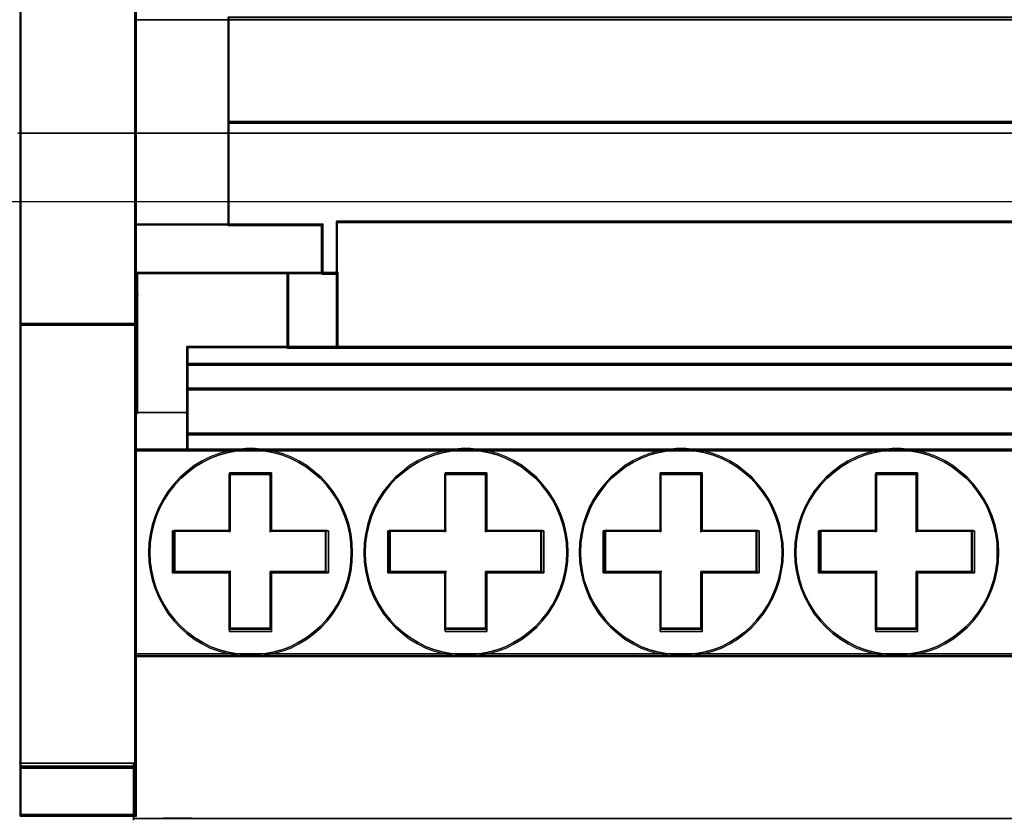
# Model space of a CAD drawing. Header units: millimetres. Extents: x 203 to 3426, y 719 to 2381.
# Tile 40 of 185: x 2523.95 to 2527.48, y 1110.87 to 1113.74. Entities that reach past the tile are written whole.
import ezdxf

# ---------------------------------------------------------------- set-up
doc = ezdxf.new("R2010")
doc.units = ezdxf.units.MM
doc.layers.add('45', color=7, linetype='Continuous')
doc.layers.add('E_Legrand_obudowy', color=7, linetype='Continuous')

# ---------------------------------------------------------------- blocks, each defined once
blk = doc.blocks.new('XL3 160 wnękowa 6x24M')
at = {"layer": 'E_Legrand_obudowy'}
blk.add_lwpolyline([(-215.641, -325.091), (215.545, -325.091), (215.545, -370.033), (-215.641, -370.033), (-215.641, -325.091)], dxfattribs=at)
blk = doc.blocks.new('BR 4P-10 125A (400408)')
at = {"layer": '45', "color": 59}
for points in [[(0.032, -27.073), (4.076, -27.073), (4.076, -26.07), (4.076, -23.709), (4.076, -23.628), (4.076, -21.422), (4.076, -16.429), (4.076, -10.502), (4.076, -3.505), (4.076, 9.473), (4.076, 15.4), (4.076, 21.482), (4.076, 22.39), (4.076, 23.769), (4.076, 27.147), (0.032, 27.147), (0.032, 23.769), (0.032, 21.482), (0.032, -21.422), (0.032, -23.709), (0.032, -27.073)], [(0.061, -27.044), (4.047, -27.044), (4.047, -26.043), (4.047, -23.684), (4.047, -23.603), (4.047, -21.399), (4.047, -16.412), (4.047, -10.491), (4.047, -3.501), (4.047, 9.464), (4.047, 15.385), (4.047, 21.461), (4.047, 22.368), (4.047, 23.746), (4.047, 27.12), (0.061, 27.12), (0.061, 23.746), (0.061, 21.461), (0.061, -21.399), (0.061, -23.684), (0.061, -27.044)], [(7.254, -20.069), (98.498, -20.069), (98.498, -16.381), (7.254, -16.381), (7.254, -20.069)], [(7.283, -20.04), (98.471, -20.04), (98.471, -16.41), (7.283, -16.41), (7.283, -20.04)], [(98.498, -20.012), (7.254, -20.012), (7.254, -23.613), (10.501, -23.613), (10.501, -24.85), (10.501, -25.305), (11.017, -25.305), (11.017, -24.524), (11.017, -23.511), (94.815, -23.511), (94.815, -24.524), (94.815, -25.305), (95.258, -25.305), (95.258, -24.85), (95.258, -23.613), (98.498, -23.613), (98.498, -20.012)], [(98.471, -20.039), (7.283, -20.039), (7.283, -23.602), (10.528, -23.602), (10.528, -24.826), (10.528, -25.277), (11.043, -25.277), (11.043, -24.503), (11.043, -23.501), (94.791, -23.501), (94.791, -24.503), (94.791, -25.277), (95.233, -25.277), (95.233, -24.826), (95.233, -23.602), (98.471, -23.602), (98.471, -20.039)], [(4.084, -25.286), (9.351, -25.286), (10.558, -25.286), (10.558, -24.825), (10.558, -23.572), (7.284, -23.572), (4.017, -23.572), (4.017, -23.654), (4.017, -26.071), (4.084, -26.071), (4.084, -25.286)], [(11.015, -25.27), (11.015, -27.879), (94.818, -27.879), (94.818, -25.27), (94.818, -24.486), (94.818, -23.471), (11.015, -23.471), (11.015, -24.486), (11.015, -25.27)], [(11.044, -25.275), (11.044, -27.851), (94.791, -27.851), (94.791, -25.275), (94.791, -24.502), (94.791, -23.5), (11.044, -23.5), (11.044, -24.502), (11.044, -25.275)], [(4.112, -25.275), (9.333, -25.275), (10.53, -25.275), (10.53, -24.825), (10.53, -23.601), (7.284, -23.601), (4.046, -23.601), (4.046, -23.681), (4.046, -26.042), (4.112, -26.042), (4.112, -25.275)], [(5.841, -30.878), (5.841, -30.166), (5.841, -29.297), (5.841, -28.442), (5.841, -28.157), (5.841, -27.845), (9.361, -27.845), (9.361, -25.246), (4.084, -25.246), (4.084, -26.02), (4.084, -30.159), (4.017, -30.159), (4.017, -31.441), (5.841, -31.441), (5.841, -30.878)], [(5.85, -30.855), (5.85, -30.149), (5.85, -29.288), (5.85, -28.441), (5.85, -28.159), (5.85, -27.85), (9.333, -27.85), (9.333, -25.275), (4.112, -25.275), (4.112, -26.041), (4.112, -30.142), (4.046, -30.142), (4.046, -31.413), (5.85, -31.413), (5.85, -30.855)], [(9.304, -25.246), (9.304, -27.879), (11.072, -27.879), (11.072, -25.246), (10.54, -25.246), (9.304, -25.246)], [(9.331, -25.275), (9.331, -27.851), (11.044, -27.851), (11.044, -25.275), (10.528, -25.275), (9.331, -25.275)], [(0.032, -42.449), (4.076, -42.449), (4.076, -38.624), (4.076, -38.53), (4.076, -31.399), (4.076, -30.124), (4.076, -27.014), (0.032, -27.014), (0.032, -42.449)], [(0.061, -42.42), (4.047, -42.42), (4.047, -38.609), (4.047, -38.515), (4.047, -31.411), (4.047, -30.141), (4.047, -27.042), (0.061, -27.042), (0.061, -42.42)], [(5.821, -28.47), (99.939, -28.47), (99.939, -28.16), (99.939, -27.82), (96.514, -27.82), (94.815, -27.82), (11.018, -27.82), (9.305, -27.82), (5.821, -27.82), (5.821, -28.16), (5.821, -28.47)], [(5.85, -28.442), (99.912, -28.442), (99.912, -28.159), (99.912, -27.849), (96.489, -27.849), (94.791, -27.849), (11.043, -27.849), (9.332, -27.849), (5.85, -27.849), (5.85, -28.159), (5.85, -28.442)], [(5.821, -29.316), (99.939, -29.316), (99.939, -28.411), (5.821, -28.411), (5.821, -29.316)], [(5.85, -29.288), (99.912, -29.288), (99.912, -28.44), (5.85, -28.44), (5.85, -29.288)], [(5.821, -30.883), (99.939, -30.883), (99.939, -30.151), (99.939, -29.259), (5.821, -29.259), (5.821, -30.151), (5.821, -30.883)], [(5.85, -30.854), (99.912, -30.854), (99.912, -30.148), (99.912, -29.288), (5.85, -29.288), (5.85, -30.148), (5.85, -30.854)], [(99.939, -30.824), (5.821, -30.824), (5.821, -31.441), (99.939, -31.441), (99.939, -30.824)], [(99.912, -30.852), (5.85, -30.852), (5.85, -31.413), (99.912, -31.413), (99.912, -30.852)], [(99.938, -31.382), (5.822, -31.382), (4.017, -31.382), (4.017, -38.544), (101.743, -38.544), (101.743, -31.382), (99.938, -31.382)], [(11.076, -36.813), (11.225, -36.532), (11.346, -36.23), (11.454, -35.921), (11.522, -35.605), (11.562, -35.289), (11.576, -34.967), (11.562, -34.637), (11.522, -34.328), (11.454, -34.012), (11.346, -33.697), (11.225, -33.395), (11.076, -33.12), (10.901, -32.852), (10.698, -32.591), (10.482, -32.358), (10.239, -32.152), (9.989, -31.953), (9.712, -31.788), (9.429, -31.651), (9.132, -31.534), (8.821, -31.452), (8.51, -31.397), (8.193, -31.362), (7.869, -31.362), (7.552, -31.397), (7.241, -31.452), (6.937, -31.534), (6.633, -31.651), (6.35, -31.788), (6.073, -31.953), (5.823, -32.152), (5.587, -32.358), (5.364, -32.591), (5.162, -32.852), (4.993, -33.12), (4.844, -33.395), (4.716, -33.697), (4.615, -34.012), (4.547, -34.328), (4.5, -34.637), (4.486, -34.967), (4.5, -35.289), (4.547, -35.605), (4.615, -35.921), (4.716, -36.23), (4.844, -36.532), (4.993, -36.813), (5.162, -37.081), (5.364, -37.335), (5.587, -37.569), (5.823, -37.781), (6.073, -37.974), (6.35, -38.138), (6.633, -38.283), (6.937, -38.392), (7.241, -38.475), (7.552, -38.537), (7.869, -38.571), (8.193, -38.571), (8.51, -38.537), (8.821, -38.475), (9.132, -38.392), (9.429, -38.283), (9.712, -38.138), (9.989, -37.974), (10.239, -37.781), (10.482, -37.569), (10.698, -37.335), (10.901, -37.081), (11.076, -36.813)], [(11.516, -34.641), (11.529, -34.967), (11.516, -35.285), (11.476, -35.597), (11.409, -35.909), (11.303, -36.214), (11.183, -36.512), (11.036, -36.79), (10.863, -37.054), (10.663, -37.305), (10.45, -37.535), (10.21, -37.745), (9.963, -37.935), (9.69, -38.097), (9.41, -38.24), (9.117, -38.348), (8.811, -38.429), (8.504, -38.49), (8.191, -38.524), (7.871, -38.524), (7.558, -38.49), (7.252, -38.429), (6.952, -38.348), (6.652, -38.24), (6.372, -38.097), (6.099, -37.935), (5.852, -37.745), (5.619, -37.535), (5.399, -37.305), (5.199, -37.054), (5.033, -36.79), (4.886, -36.512), (4.759, -36.214), (4.659, -35.909), (4.593, -35.597), (4.546, -35.285), (4.533, -34.967), (4.546, -34.641), (4.593, -34.336), (4.659, -34.025), (4.759, -33.713), (4.886, -33.415), (5.033, -33.144), (5.199, -32.88), (5.399, -32.622), (5.619, -32.392), (5.852, -32.188), (6.099, -31.992), (6.372, -31.829), (6.652, -31.694), (6.952, -31.579), (7.252, -31.497), (7.558, -31.443), (7.871, -31.409), (8.191, -31.409), (8.504, -31.443), (8.811, -31.497), (9.117, -31.579), (9.41, -31.694), (9.69, -31.829), (9.963, -31.992), (10.21, -32.188), (10.45, -32.392), (10.663, -32.622), (10.863, -32.88), (11.036, -33.144), (11.183, -33.415), (11.303, -33.713), (11.409, -34.025), (11.476, -34.336), (11.516, -34.641)], [(18.548, -36.813), (18.696, -36.532), (18.825, -36.23), (18.926, -35.921), (18.994, -35.605), (19.041, -35.289), (19.054, -34.967), (19.041, -34.637), (18.994, -34.328), (18.926, -34.012), (18.825, -33.697), (18.696, -33.395), (18.548, -33.12), (18.379, -32.852), (18.17, -32.591), (17.954, -32.358), (17.711, -32.152), (17.461, -31.953), (17.184, -31.788), (16.901, -31.651), (16.604, -31.534), (16.293, -31.452), (15.989, -31.397), (15.665, -31.362), (15.348, -31.362), (15.024, -31.397), (14.72, -31.452), (14.41, -31.534), (14.113, -31.651), (13.829, -31.788), (13.552, -31.953), (13.303, -32.152), (13.06, -32.358), (12.844, -32.591), (12.634, -32.852), (12.466, -33.12), (12.317, -33.395), (12.189, -33.697), (12.088, -34.012), (12.02, -34.328), (11.973, -34.637), (11.959, -34.967), (11.973, -35.289), (12.02, -35.605), (12.088, -35.921), (12.189, -36.23), (12.317, -36.532), (12.466, -36.813), (12.634, -37.081), (12.844, -37.335), (13.06, -37.569), (13.303, -37.781), (13.552, -37.974), (13.829, -38.138), (14.113, -38.283), (14.41, -38.392), (14.72, -38.475), (15.024, -38.537), (15.348, -38.571), (15.665, -38.571), (15.989, -38.537), (16.293, -38.475), (16.604, -38.392), (16.901, -38.283), (17.184, -38.138), (17.461, -37.974), (17.711, -37.781), (17.954, -37.569), (18.17, -37.335), (18.379, -37.081), (18.548, -36.813)], [(19.009, -34.967), (18.996, -35.285), (18.95, -35.597), (18.883, -35.909), (18.783, -36.214), (18.656, -36.512), (18.51, -36.79), (18.343, -37.054), (18.137, -37.305), (17.923, -37.535), (17.683, -37.745), (17.437, -37.935), (17.164, -38.097), (16.884, -38.24), (16.591, -38.348), (16.284, -38.429), (15.984, -38.49), (15.664, -38.524), (15.351, -38.524), (15.031, -38.49), (14.731, -38.429), (14.425, -38.348), (14.132, -38.24), (13.852, -38.097), (13.579, -37.935), (13.332, -37.745), (13.092, -37.535), (12.879, -37.305), (12.672, -37.054), (12.506, -36.79), (12.359, -36.512), (12.232, -36.214), (12.133, -35.909), (12.066, -35.597), (12.019, -35.285), (12.006, -34.967), (12.019, -34.641), (12.066, -34.336), (12.133, -34.025), (12.232, -33.713), (12.359, -33.415), (12.506, -33.144), (12.672, -32.88), (12.879, -32.622), (13.092, -32.392), (13.332, -32.188), (13.579, -31.992), (13.852, -31.829), (14.132, -31.694), (14.425, -31.579), (14.731, -31.497), (15.031, -31.443), (15.351, -31.409), (15.664, -31.409), (15.984, -31.443), (16.284, -31.497), (16.591, -31.579), (16.884, -31.694), (17.164, -31.829), (17.437, -31.992), (17.683, -32.188), (17.923, -32.392), (18.137, -32.622), (18.343, -32.88), (18.51, -33.144), (18.656, -33.415), (18.783, -33.713), (18.883, -34.025), (18.95, -34.336), (18.996, -34.641), (19.009, -34.967)], [(26.023, -36.813), (26.171, -36.532), (26.299, -36.23), (26.401, -35.921), (26.468, -35.605), (26.516, -35.289), (26.529, -34.967), (26.516, -34.637), (26.468, -34.328), (26.401, -34.012), (26.299, -33.697), (26.171, -33.395), (26.023, -33.12), (25.854, -32.852), (25.645, -32.591), (25.428, -32.358), (25.192, -32.152), (24.936, -31.953), (24.666, -31.788), (24.382, -31.651), (24.078, -31.534), (23.774, -31.452), (23.464, -31.397), (23.146, -31.362), (22.822, -31.362), (22.505, -31.397), (22.194, -31.452), (21.884, -31.534), (21.587, -31.651), (21.303, -31.788), (21.026, -31.953), (20.776, -32.152), (20.533, -32.358), (20.317, -32.591), (20.115, -32.852), (19.939, -33.12), (19.791, -33.395), (19.669, -33.697), (19.561, -34.012), (19.493, -34.328), (19.453, -34.637), (19.439, -34.967), (19.453, -35.289), (19.493, -35.605), (19.561, -35.921), (19.669, -36.23), (19.791, -36.532), (19.939, -36.813), (20.115, -37.081), (20.317, -37.335), (20.533, -37.569), (20.776, -37.781), (21.026, -37.974), (21.303, -38.138), (21.587, -38.283), (21.884, -38.392), (22.194, -38.475), (22.505, -38.537), (22.822, -38.571), (23.146, -38.571), (23.464, -38.537), (23.774, -38.475), (24.078, -38.392), (24.382, -38.283), (24.666, -38.138), (24.936, -37.974), (25.192, -37.781), (25.428, -37.569), (25.645, -37.335), (25.854, -37.081), (26.023, -36.813)], [(26.469, -35.285), (26.423, -35.597), (26.356, -35.909), (26.256, -36.214), (26.129, -36.512), (25.983, -36.79), (25.816, -37.054), (25.61, -37.305), (25.396, -37.535), (25.163, -37.745), (24.91, -37.935), (24.643, -38.097), (24.364, -38.24), (24.064, -38.348), (23.764, -38.429), (23.457, -38.49), (23.144, -38.524), (22.824, -38.524), (22.511, -38.49), (22.205, -38.429), (21.898, -38.348), (21.605, -38.24), (21.325, -38.097), (21.052, -37.935), (20.805, -37.745), (20.566, -37.535), (20.352, -37.305), (20.152, -37.054), (19.979, -36.79), (19.833, -36.512), (19.713, -36.214), (19.606, -35.909), (19.539, -35.597), (19.499, -35.285), (19.486, -34.967), (19.499, -34.641), (19.539, -34.336), (19.606, -34.025), (19.713, -33.713), (19.833, -33.415), (19.979, -33.144), (20.152, -32.88), (20.352, -32.622), (20.566, -32.392), (20.805, -32.188), (21.052, -31.992), (21.325, -31.829), (21.605, -31.694), (21.898, -31.579), (22.205, -31.497), (22.511, -31.443), (22.824, -31.409), (23.144, -31.409), (23.457, -31.443), (23.764, -31.497), (24.064, -31.579), (24.364, -31.694), (24.643, -31.829), (24.91, -31.992), (25.163, -32.188), (25.396, -32.392), (25.61, -32.622), (25.816, -32.88), (25.983, -33.144), (26.129, -33.415), (26.256, -33.713), (26.356, -34.025), (26.423, -34.336), (26.469, -34.641), (26.482, -34.967), (26.469, -35.285)], [(33.502, -36.813), (33.651, -36.532), (33.772, -36.23), (33.881, -35.921), (33.948, -35.605), (33.995, -35.289), (34.002, -34.967), (33.995, -34.637), (33.948, -34.328), (33.881, -34.012), (33.772, -33.697), (33.651, -33.395), (33.502, -33.12), (33.327, -32.852), (33.124, -32.591), (32.908, -32.358), (32.665, -32.152), (32.415, -31.953), (32.139, -31.788), (31.855, -31.651), (31.558, -31.534), (31.247, -31.452), (30.937, -31.397), (30.619, -31.362), (30.302, -31.362), (29.978, -31.397), (29.667, -31.452), (29.363, -31.534), (29.066, -31.651), (28.776, -31.788), (28.506, -31.953), (28.249, -32.152), (28.013, -32.358), (27.797, -32.591), (27.588, -32.852), (27.419, -33.12), (27.27, -33.395), (27.142, -33.697), (27.041, -34.012), (26.973, -34.328), (26.926, -34.637), (26.912, -34.967), (26.926, -35.289), (26.973, -35.605), (27.041, -35.921), (27.142, -36.23), (27.27, -36.532), (27.419, -36.813), (27.588, -37.081), (27.797, -37.335), (28.013, -37.569), (28.249, -37.781), (28.506, -37.974), (28.776, -38.138), (29.066, -38.283), (29.363, -38.392), (29.667, -38.475), (29.978, -38.537), (30.302, -38.571), (30.619, -38.571), (30.937, -38.537), (31.247, -38.475), (31.558, -38.392), (31.855, -38.283), (32.139, -38.138), (32.415, -37.974), (32.665, -37.781), (32.908, -37.569), (33.124, -37.335), (33.327, -37.081), (33.502, -36.813)], [(33.902, -35.597), (33.836, -35.909), (33.729, -36.214), (33.609, -36.512), (33.462, -36.79), (33.289, -37.054), (33.089, -37.305), (32.876, -37.535), (32.636, -37.745), (32.39, -37.935), (32.116, -38.097), (31.837, -38.24), (31.543, -38.348), (31.237, -38.429), (30.93, -38.49), (30.617, -38.524), (30.304, -38.524), (29.984, -38.49), (29.678, -38.429), (29.378, -38.348), (29.085, -38.24), (28.798, -38.097), (28.532, -37.935), (28.278, -37.745), (28.045, -37.535), (27.832, -37.305), (27.625, -37.054), (27.459, -36.79), (27.312, -36.512), (27.186, -36.214), (27.086, -35.909), (27.019, -35.597), (26.972, -35.285), (26.959, -34.967), (26.972, -34.641), (27.019, -34.336), (27.086, -34.025), (27.186, -33.713), (27.312, -33.415), (27.459, -33.144), (27.625, -32.88), (27.832, -32.622), (28.045, -32.392), (28.278, -32.188), (28.532, -31.992), (28.798, -31.829), (29.085, -31.694), (29.378, -31.579), (29.678, -31.497), (29.984, -31.443), (30.304, -31.409), (30.617, -31.409), (30.93, -31.443), (31.237, -31.497), (31.543, -31.579), (31.837, -31.694), (32.116, -31.829), (32.39, -31.992), (32.636, -32.188), (32.876, -32.392), (33.089, -32.622), (33.289, -32.88), (33.462, -33.144), (33.609, -33.415), (33.729, -33.713), (33.836, -34.025), (33.902, -34.336), (33.949, -34.641), (33.955, -34.967), (33.949, -35.285), (33.902, -35.597)], [(10.736, -35.679), (8.758, -35.679), (8.758, -37.705), (7.303, -37.705), (7.303, -35.679), (5.325, -35.679), (5.325, -34.213), (7.303, -34.213), (7.303, -32.201), (8.758, -32.201), (8.758, -34.213), (10.736, -34.213), (10.736, -35.679)], [(8.758, -32.201), (7.303, -32.201), (7.303, -34.213), (5.325, -34.213), (5.325, -35.679), (7.303, -35.679), (7.303, -37.705), (8.758, -37.705), (8.758, -35.679), (10.736, -35.679), (10.736, -34.213), (8.758, -34.213), (8.758, -32.201)], [(8.738, -32.277), (7.324, -32.277), (7.324, -34.233), (5.4, -34.233), (5.4, -35.658), (7.324, -35.658), (7.324, -37.628), (8.738, -37.628), (8.738, -35.658), (10.662, -35.658), (10.662, -34.233), (8.738, -34.233), (8.738, -32.277)], [(18.216, -35.679), (16.231, -35.679), (16.231, -37.705), (14.784, -37.705), (14.784, -35.679), (12.8, -35.679), (12.8, -34.213), (14.784, -34.213), (14.784, -32.201), (16.231, -32.201), (16.231, -34.213), (18.216, -34.213), (18.216, -35.679)], [(14.784, -34.213), (12.8, -34.213), (12.8, -35.679), (14.784, -35.679), (14.784, -37.705), (16.231, -37.705), (16.231, -35.679), (18.216, -35.679), (18.216, -34.213), (16.231, -34.213), (16.231, -32.201), (14.784, -32.201), (14.784, -34.213)], [(14.803, -34.233), (12.873, -34.233), (12.873, -35.658), (14.803, -35.658), (14.803, -37.628), (16.211, -37.628), (16.211, -35.658), (18.141, -35.658), (18.141, -34.233), (16.211, -34.233), (16.211, -32.277), (14.803, -32.277), (14.803, -34.233)], [(25.689, -35.679), (23.711, -35.679), (23.711, -37.705), (22.256, -37.705), (22.256, -35.679), (20.278, -35.679), (20.278, -34.213), (22.256, -34.213), (22.256, -32.201), (23.711, -32.201), (23.711, -34.213), (25.689, -34.213), (25.689, -35.679)], [(20.278, -34.213), (20.278, -35.679), (22.256, -35.679), (22.256, -37.705), (23.711, -37.705), (23.711, -35.679), (25.689, -35.679), (25.689, -34.213), (23.711, -34.213), (23.711, -32.201), (22.256, -32.201), (22.256, -34.213), (20.278, -34.213)], [(20.353, -34.233), (20.353, -35.658), (22.277, -35.658), (22.277, -37.628), (23.692, -37.628), (23.692, -35.658), (25.615, -35.658), (25.615, -34.233), (23.692, -34.233), (23.692, -32.277), (22.277, -32.277), (22.277, -34.233), (20.353, -34.233)], [(33.162, -35.679), (31.184, -35.679), (31.184, -37.705), (29.737, -37.705), (29.737, -35.679), (27.753, -35.679), (27.753, -34.213), (29.737, -34.213), (29.737, -32.201), (31.184, -32.201), (31.184, -34.213), (33.162, -34.213), (33.162, -35.679)], [(27.753, -34.213), (27.753, -35.679), (29.737, -35.679), (29.737, -37.705), (31.184, -37.705), (31.184, -35.679), (33.162, -35.679), (33.162, -34.213), (31.184, -34.213), (31.184, -32.201), (29.737, -32.201), (29.737, -34.213), (27.753, -34.213)], [(27.826, -34.233), (27.826, -35.658), (29.757, -35.658), (29.757, -37.628), (31.165, -37.628), (31.165, -35.658), (33.088, -35.658), (33.088, -34.233), (31.165, -34.233), (31.165, -32.277), (29.757, -32.277), (29.757, -34.233), (27.826, -34.233)], [(4.076, -44.123), (4.076, -42.39), (0.032, -42.39), (0.032, -44.123), (4.076, -44.123)]]:
    blk.add_lwpolyline(points, close=True, dxfattribs=at)
at = {"layer": '45', "color": 139}
for points in [[(0.032, 21.488), (0.032, -21.427), (0.032, 21.488)], [(4.017, 21.488), (4.017, -21.427), (4.017, 21.488)], [(7.254, -16.381), (7.254, -20.069), (7.254, -16.381)], [(101.743, -16.477), (4.017, -16.477), (101.743, -16.477)], [(101.743, -16.477), (4.017, -16.477), (101.743, -16.477)], [(7.254, -20.012), (98.498, -20.012), (7.254, -20.012)], [(7.254, -20.012), (7.254, -23.631), (7.254, -20.012)], [(0.032, -21.368), (0.032, -23.712), (0.032, -21.368)], [(4.017, -21.368), (4.017, -23.712), (4.017, -21.368)], [(10.558, -23.572), (4.017, -23.572), (10.558, -23.572)], [(10.499, -23.572), (10.499, -24.854), (10.499, -23.572)], [(94.818, -23.471), (11.015, -23.471), (94.818, -23.471)], [(11.015, -23.471), (11.015, -24.533), (11.015, -23.471)], [(0.032, -23.653), (0.032, -27.073), (0.032, -23.653)], [(4.017, -23.653), (4.017, -27.073), (4.017, -23.653)], [(11.015, -25.305), (11.015, -24.474), (11.015, -25.305)], [(10.499, -24.795), (10.499, -25.305), (10.499, -24.795)], [(4.083, -25.246), (9.361, -25.246), (4.083, -25.246)], [(4.083, -25.246), (4.083, -30.171), (4.083, -25.246)], [(9.304, -25.246), (9.304, -27.879), (9.304, -25.246)], [(9.304, -25.246), (11.072, -25.246), (9.304, -25.246)], [(11.015, -27.879), (11.015, -25.246), (11.015, -27.879)], [(4.141, -26.013), (4.017, -26.013), (4.141, -26.013)], [(0.032, -27.014), (0.032, -42.449), (0.032, -27.014)], [(0.032, -27.014), (4.076, -27.014), (0.032, -27.014)], [(4.017, -27.014), (4.017, -42.449), (4.017, -27.014)], [(5.821, -27.82), (5.821, -28.188), (5.821, -27.82)], [(99.939, -27.82), (5.821, -27.82), (99.939, -27.82)], [(5.821, -28.47), (5.821, -28.129), (5.821, -28.47)], [(99.939, -28.411), (5.821, -28.411), (99.939, -28.411)], [(5.821, -29.316), (5.821, -28.411), (5.821, -29.316)], [(99.939, -29.259), (5.821, -29.259), (99.939, -29.259)], [(5.821, -30.883), (5.821, -29.259), (5.821, -30.883)], [(5.834, -30.112), (4.017, -30.112), (5.834, -30.112)], [(5.878, -30.118), (5.775, -30.118), (5.878, -30.118)], [(99.939, -30.824), (5.821, -30.824), (99.939, -30.824)], [(5.821, -31.441), (5.821, -30.824), (5.821, -31.441)], [(4.017, -31.382), (5.878, -31.382), (4.017, -31.382)], [(11.529, -34.967), (11.516, -34.641), (11.476, -34.336), (11.409, -34.025), (11.303, -33.713), (11.183, -33.415), (11.036, -33.144), (10.863, -32.88), (10.663, -32.622), (10.45, -32.392), (10.21, -32.188), (9.963, -31.992), (9.69, -31.829), (9.41, -31.694), (9.117, -31.579), (8.811, -31.497), (8.504, -31.443), (8.191, -31.409), (7.871, -31.409), (7.558, -31.443), (7.252, -31.497), (6.952, -31.579), (6.652, -31.694), (6.372, -31.829), (6.099, -31.992), (5.852, -32.188), (5.619, -32.392), (5.399, -32.622), (5.199, -32.88), (5.033, -33.144), (4.886, -33.415), (4.759, -33.713), (4.659, -34.025), (4.593, -34.336), (4.546, -34.641), (4.533, -34.967), (4.546, -35.285), (4.593, -35.597), (4.659, -35.909), (4.759, -36.214), (4.886, -36.512), (5.033, -36.79), (5.199, -37.054), (5.399, -37.305), (5.619, -37.535), (5.852, -37.745), (6.099, -37.935), (6.372, -38.097), (6.652, -38.24), (6.952, -38.348), (7.252, -38.429), (7.558, -38.49), (7.871, -38.524), (8.191, -38.524), (8.504, -38.49), (8.811, -38.429), (9.117, -38.348), (9.41, -38.24), (9.69, -38.097), (9.963, -37.935), (10.21, -37.745), (10.45, -37.535), (10.663, -37.305), (10.863, -37.054), (11.036, -36.79), (11.183, -36.512), (11.303, -36.214), (11.409, -35.909), (11.476, -35.597), (11.516, -35.285), (11.529, -34.967)], [(5.821, -31.382), (99.939, -31.382), (5.821, -31.382)], [(19.009, -34.967), (18.996, -34.641), (18.95, -34.336), (18.883, -34.025), (18.783, -33.713), (18.656, -33.415), (18.51, -33.144), (18.343, -32.88), (18.137, -32.622), (17.923, -32.392), (17.683, -32.188), (17.437, -31.992), (17.164, -31.829), (16.884, -31.694), (16.591, -31.579), (16.284, -31.497), (15.984, -31.443), (15.664, -31.409), (15.351, -31.409), (15.031, -31.443), (14.731, -31.497), (14.425, -31.579), (14.132, -31.694), (13.852, -31.829), (13.579, -31.992), (13.332, -32.188), (13.092, -32.392), (12.879, -32.622), (12.672, -32.88), (12.506, -33.144), (12.359, -33.415), (12.232, -33.713), (12.133, -34.025), (12.066, -34.336), (12.019, -34.641), (12.006, -34.967), (12.019, -35.285), (12.066, -35.597), (12.133, -35.909), (12.232, -36.214), (12.359, -36.512), (12.506, -36.79), (12.672, -37.054), (12.879, -37.305), (13.092, -37.535), (13.332, -37.745), (13.579, -37.935), (13.852, -38.097), (14.132, -38.24), (14.425, -38.348), (14.731, -38.429), (15.031, -38.49), (15.351, -38.524), (15.664, -38.524), (15.984, -38.49), (16.284, -38.429), (16.591, -38.348), (16.884, -38.24), (17.164, -38.097), (17.437, -37.935), (17.683, -37.745), (17.923, -37.535), (18.137, -37.305), (18.343, -37.054), (18.51, -36.79), (18.656, -36.512), (18.783, -36.214), (18.883, -35.909), (18.95, -35.597), (18.996, -35.285), (19.009, -34.967)], [(26.482, -34.967), (26.469, -34.641), (26.423, -34.336), (26.356, -34.025), (26.256, -33.713), (26.129, -33.415), (25.983, -33.144), (25.816, -32.88), (25.61, -32.622), (25.396, -32.392), (25.163, -32.188), (24.91, -31.992), (24.643, -31.829), (24.364, -31.694), (24.064, -31.579), (23.764, -31.497), (23.457, -31.443), (23.144, -31.409), (22.824, -31.409), (22.511, -31.443), (22.205, -31.497), (21.898, -31.579), (21.605, -31.694), (21.325, -31.829), (21.052, -31.992), (20.805, -32.188), (20.566, -32.392), (20.352, -32.622), (20.152, -32.88), (19.979, -33.144), (19.833, -33.415), (19.713, -33.713), (19.606, -34.025), (19.539, -34.336), (19.499, -34.641), (19.486, -34.967), (19.499, -35.285), (19.539, -35.597), (19.606, -35.909), (19.713, -36.214), (19.833, -36.512), (19.979, -36.79), (20.152, -37.054), (20.352, -37.305), (20.566, -37.535), (20.805, -37.745), (21.052, -37.935), (21.325, -38.097), (21.605, -38.24), (21.898, -38.348), (22.205, -38.429), (22.511, -38.49), (22.824, -38.524), (23.144, -38.524), (23.457, -38.49), (23.764, -38.429), (24.064, -38.348), (24.364, -38.24), (24.643, -38.097), (24.91, -37.935), (25.163, -37.745), (25.396, -37.535), (25.61, -37.305), (25.816, -37.054), (25.983, -36.79), (26.129, -36.512), (26.256, -36.214), (26.356, -35.909), (26.423, -35.597), (26.469, -35.285), (26.482, -34.967)], [(33.955, -34.967), (33.949, -34.641), (33.902, -34.336), (33.836, -34.025), (33.729, -33.713), (33.609, -33.415), (33.462, -33.144), (33.289, -32.88), (33.089, -32.622), (32.876, -32.392), (32.636, -32.188), (32.39, -31.992), (32.116, -31.829), (31.837, -31.694), (31.543, -31.579), (31.237, -31.497), (30.93, -31.443), (30.617, -31.409), (30.304, -31.409), (29.984, -31.443), (29.678, -31.497), (29.378, -31.579), (29.085, -31.694), (28.798, -31.829), (28.532, -31.992), (28.278, -32.188), (28.045, -32.392), (27.832, -32.622), (27.625, -32.88), (27.459, -33.144), (27.312, -33.415), (27.186, -33.713), (27.086, -34.025), (27.019, -34.336), (26.972, -34.641), (26.959, -34.967), (26.972, -35.285), (27.019, -35.597), (27.086, -35.909), (27.186, -36.214), (27.312, -36.512), (27.459, -36.79), (27.625, -37.054), (27.832, -37.305), (28.045, -37.535), (28.278, -37.745), (28.532, -37.935), (28.798, -38.097), (29.085, -38.24), (29.378, -38.348), (29.678, -38.429), (29.984, -38.49), (30.304, -38.524), (30.617, -38.524), (30.93, -38.49), (31.237, -38.429), (31.543, -38.348), (31.837, -38.24), (32.116, -38.097), (32.39, -37.935), (32.636, -37.745), (32.876, -37.535), (33.089, -37.305), (33.289, -37.054), (33.462, -36.79), (33.609, -36.512), (33.729, -36.214), (33.836, -35.909), (33.902, -35.597), (33.949, -35.285), (33.955, -34.967)], [(8.767, -32.25), (7.294, -32.25), (8.767, -32.25)], [(7.294, -32.25), (7.294, -34.263), (7.294, -32.25)], [(8.709, -34.263), (8.709, -32.25), (8.709, -34.263)], [(16.24, -32.25), (14.774, -32.25), (16.24, -32.25)], [(14.774, -32.25), (14.774, -34.263), (14.774, -32.25)], [(16.182, -34.263), (16.182, -32.25), (16.182, -34.263)], [(23.72, -32.25), (22.247, -32.25), (23.72, -32.25)], [(22.247, -32.25), (22.247, -34.263), (22.247, -32.25)], [(23.662, -34.263), (23.662, -32.25), (23.662, -34.263)], [(31.193, -32.25), (29.727, -32.25), (31.193, -32.25)], [(29.727, -32.25), (29.727, -34.263), (29.727, -32.25)], [(31.135, -34.263), (31.135, -32.25), (31.135, -34.263)], [(7.353, -34.204), (5.371, -34.204), (7.353, -34.204)], [(5.371, -34.204), (5.371, -35.688), (5.371, -34.204)], [(10.689, -34.204), (8.709, -34.204), (10.689, -34.204)], [(10.632, -35.688), (10.632, -34.204), (10.632, -35.688)], [(14.833, -34.204), (12.844, -34.204), (14.833, -34.204)], [(12.844, -34.204), (12.844, -35.688), (12.844, -34.204)], [(18.169, -34.204), (16.182, -34.204), (18.169, -34.204)], [(18.112, -35.688), (18.112, -34.204), (18.112, -35.688)], [(22.306, -34.204), (20.325, -34.204), (22.306, -34.204)], [(20.325, -34.204), (20.325, -35.688), (20.325, -34.204)], [(25.642, -34.204), (23.662, -34.204), (25.642, -34.204)], [(25.585, -35.688), (25.585, -34.204), (25.585, -35.688)], [(29.786, -34.204), (27.798, -34.204), (29.786, -34.204)], [(27.798, -34.204), (27.798, -35.688), (27.798, -34.204)], [(33.115, -34.204), (31.135, -34.204), (33.115, -34.204)], [(33.058, -35.688), (33.058, -34.204), (33.058, -35.688)], [(5.371, -35.629), (7.353, -35.629), (5.371, -35.629)], [(7.294, -35.629), (7.294, -37.657), (7.294, -35.629)], [(8.709, -37.657), (8.709, -35.629), (8.709, -37.657)], [(8.709, -35.629), (10.689, -35.629), (8.709, -35.629)], [(12.844, -35.629), (14.833, -35.629), (12.844, -35.629)], [(14.774, -35.629), (14.774, -37.657), (14.774, -35.629)], [(16.182, -37.657), (16.182, -35.629), (16.182, -37.657)], [(16.182, -35.629), (18.169, -35.629), (16.182, -35.629)], [(20.325, -35.629), (22.306, -35.629), (20.325, -35.629)], [(22.247, -35.629), (22.247, -37.657), (22.247, -35.629)], [(23.662, -37.657), (23.662, -35.629), (23.662, -37.657)], [(23.662, -35.629), (25.642, -35.629), (23.662, -35.629)], [(27.798, -35.629), (29.786, -35.629), (27.798, -35.629)], [(29.727, -35.629), (29.727, -37.657), (29.727, -35.629)], [(31.135, -37.657), (31.135, -35.629), (31.135, -37.657)], [(31.135, -35.629), (33.115, -35.629), (31.135, -35.629)], [(7.294, -37.599), (8.767, -37.599), (7.294, -37.599)], [(14.774, -37.599), (16.24, -37.599), (14.774, -37.599)], [(22.247, -37.599), (23.72, -37.599), (22.247, -37.599)], [(29.727, -37.599), (31.193, -37.599), (29.727, -37.599)], [(4.017, -38.485), (101.743, -38.485), (4.017, -38.485)], [(101.743, -38.58), (4.017, -38.58), (101.743, -38.58)], [(101.743, -38.58), (4.017, -38.58), (101.743, -38.58)], [(0.032, -42.39), (0.032, -44.123), (0.032, -42.39)], [(0.032, -42.39), (4.076, -42.39), (0.032, -42.39)], [(4.047, -44.095), (4.047, -42.419), (0.061, -42.419), (0.061, -44.095), (4.047, -44.095)], [(4.017, -42.39), (4.017, -44.123), (4.017, -42.39)], [(0.032, -44.064), (4.076, -44.064), (0.032, -44.064)]]:
    blk.add_lwpolyline(points, close=True, dxfattribs=at)
at = {"layer": '45', "color": 150}
for points in [[(-0.047, -20.407), (105.774, -20.407), (-0.047, -20.407)], [(0, -42.282), (4.029, -42.282), (0, -42.282)], [(3.97, -42.282), (3.97, -44.129), (3.97, -42.282)], [(3.97, -44.244), (3.97, -44.071), (3.97, -44.244)], [(3.97, -44.184), (3.97, -44.263), (3.97, -44.184)], [(3.97, -44.204), (101.711, -44.204), (3.97, -44.204)], [(4.995, -44.184), (5.998, -44.184), (4.995, -44.184)]]:
    blk.add_lwpolyline(points, close=True, dxfattribs=at)
blk = doc.blocks.new('G$CCC6CD2FA')
at = {"linetype": 'Continuous', "xscale": 0.103478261, "yscale": 0.103478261, "zscale": 0.103478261}
blk.add_blockref('BR 4P-10 125A (400408)', (-126.3881, 43.7587), dxfattribs=at)
at = {"layer": 'E_Legrand_obudowy', "color": 67, "true_color": 0x727430, "xscale": 0.1, "yscale": 0.1, "zscale": 0.1}
blk.add_blockref('XL3 160 wnękowa 6x24M', (-112.1857, 78.4038), dxfattribs=at)

msp = doc.modelspace()

# ---------------------------------------------------------------- block references
msp.add_blockref('G$CCC6CD2FA', (2650.3343, 1071.6878))

doc.saveas('drawing.dxf')
